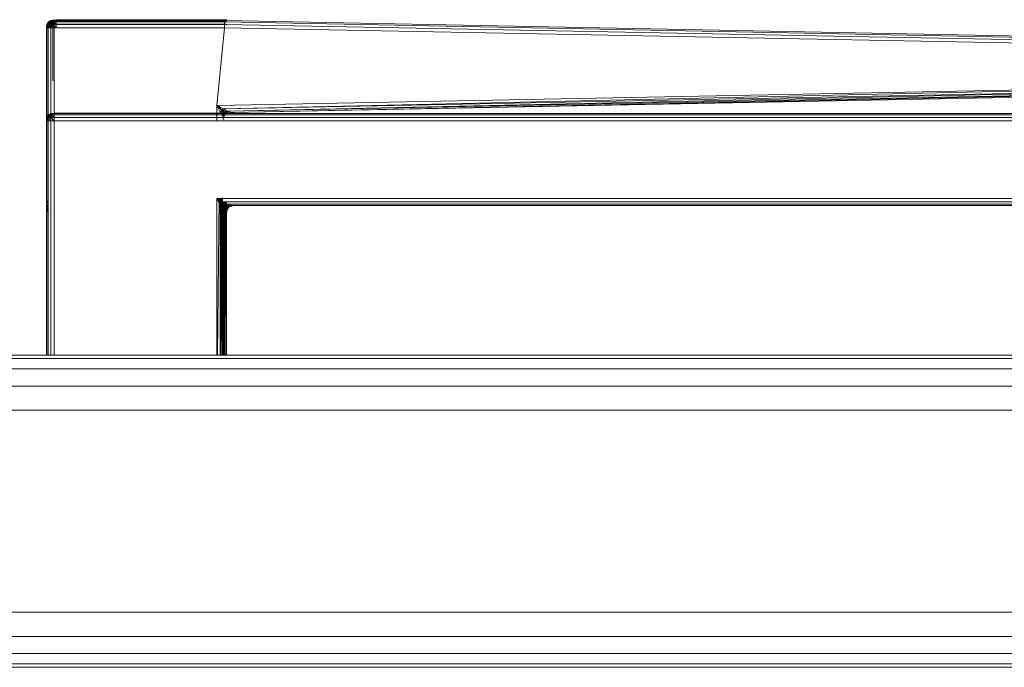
# Model space of a CAD drawing. Header units: millimetres. Extents: x 1 to 3476, y -521 to 159.
# Tile 50 of 130: x 1599 to 1677, y 108 to 159. Entities that reach past the tile are written whole.
import ezdxf

# ---------------------------------------------------------------- set-up
doc = ezdxf.new("R2010")
doc.units = ezdxf.units.MM
doc.layers.add('VG491211CA_dwg', color=8, linetype='Continuous', lineweight=9)

# ---------------------------------------------------------------- blocks, each defined once
blk = doc.blocks.new('VG491211CA_dwg-300031-Północ')
at = {"color": 18, "lineweight": 9}
for p, q in [((-305.491, 158.574), (-305.379, 158.762)), ((-305.379, 158.762), (-305.491, 158.574)), ((-305.491, 158.574), (-305.36, 158.743)), ((-305.491, 158.574), (-305.36, 158.743)), ((-305.454, 158.556), (-305.36, 158.743)), ((-305.36, 158.743), (-305.454, 158.556)), ((-305.454, 158.556), (-305.304, 158.687)), ((-305.454, 158.556), (-305.304, 158.687)), ((-305.191, 158.874), (-305.379, 158.762)), ((-305.379, 158.762), (-305.191, 158.874)), ((-305.379, 158.762), (-305.36, 158.743)), ((-305.36, 158.743), (-305.379, 158.762)), ((-305.191, 158.874), (-305.36, 158.743)), ((-305.191, 158.874), (-305.36, 158.743)), ((-305.173, 158.837), (-305.36, 158.743)), ((-305.36, 158.743), (-305.173, 158.837)), ((-305.36, 158.743), (-305.304, 158.687)), ((-305.304, 158.687), (-305.36, 158.743)), ((-305.304, 158.687), (-305.36, 158.518)), ((-305.304, 158.687), (-305.36, 158.518)), ((-305.328, 158.6), (-305.216, 158.788)), ((-305.216, 158.788), (-305.328, 158.6)), ((-305.328, 158.6), (-305.197, 158.769)), ((-305.328, 158.6), (-305.197, 158.769)), ((-305.173, 158.837), (-305.304, 158.687)), ((-305.173, 158.837), (-305.304, 158.687)), ((-305.135, 158.743), (-305.304, 158.687)), ((-305.304, 158.687), (-305.135, 158.743)), ((-305.173, 158.556), (-305.304, 158.687)), ((-305.173, 158.556), (-305.304, 158.687)), ((-305.291, 158.582), (-305.197, 158.769)), ((-305.197, 158.769), (-305.291, 158.582)), ((-305.291, 158.582), (-305.141, 158.713)), ((-305.291, 158.582), (-305.141, 158.713)), ((-305.028, 158.9), (-305.216, 158.788)), ((-305.216, 158.788), (-305.028, 158.9)), ((-305.216, 158.788), (-305.197, 158.769)), ((-305.197, 158.769), (-305.216, 158.788)), ((-305.028, 158.9), (-305.197, 158.769)), ((-305.028, 158.9), (-305.197, 158.769)), ((-305.009, 158.863), (-305.197, 158.769)), ((-305.197, 158.769), (-305.009, 158.863)), ((-305.197, 158.769), (-305.141, 158.713)), ((-305.141, 158.713), (-305.197, 158.769)), ((-305.141, 158.713), (-305.197, 158.544)), ((-305.197, 158.544), (-305.141, 158.713)), ((-304.929, 158.912), (-305.191, 158.874)), ((-305.191, 158.874), (-304.929, 158.912)), ((-305.173, 158.837), (-305.191, 158.874)), ((-305.191, 158.874), (-305.173, 158.837)), ((-304.929, 158.912), (-305.173, 158.837)), ((-304.929, 158.912), (-305.173, 158.837)), ((-304.929, 158.874), (-305.173, 158.837)), ((-305.173, 158.837), (-304.929, 158.874)), ((-305.135, 158.743), (-305.173, 158.837)), ((-305.173, 158.837), (-305.135, 158.743)), ((-305.173, 158.556), (-305.135, 158.743)), ((-305.135, 158.743), (-305.173, 158.556)), ((-305.009, 158.863), (-305.141, 158.713)), ((-305.009, 158.863), (-305.141, 158.713)), ((-305.141, 158.713), (-304.972, 158.769)), ((-304.972, 158.769), (-305.141, 158.713)), ((-305.009, 158.582), (-305.141, 158.713)), ((-305.009, 158.582), (-305.141, 158.713)), ((-304.929, 158.874), (-305.135, 158.743)), ((-304.929, 158.874), (-305.135, 158.743)), ((-304.929, 158.762), (-305.135, 158.743)), ((-305.135, 158.743), (-304.929, 158.762)), ((-304.929, 158.574), (-305.135, 158.743)), ((-304.929, 158.574), (-305.135, 158.743)), ((-304.766, 158.938), (-305.028, 158.9)), ((-305.028, 158.9), (-304.766, 158.938)), ((-305.009, 158.863), (-305.028, 158.9)), ((-305.028, 158.9), (-305.009, 158.863)), ((-304.766, 158.938), (-305.009, 158.863)), ((-304.766, 158.938), (-305.009, 158.863)), ((-304.766, 158.9), (-305.009, 158.863)), ((-305.009, 158.863), (-304.766, 158.9)), ((-304.972, 158.769), (-305.009, 158.863)), ((-305.009, 158.863), (-304.972, 158.769)), ((-304.972, 158.769), (-305.009, 158.582)), ((-305.009, 158.582), (-304.972, 158.769)), ((-304.766, 158.9), (-304.972, 158.769)), ((-304.766, 158.9), (-304.972, 158.769)), ((-304.972, 158.769), (-304.766, 158.788)), ((-304.766, 158.788), (-304.972, 158.769)), ((-304.766, 158.6), (-304.972, 158.769)), ((-304.766, 158.6), (-304.972, 158.769)), ((-304.929, 158.912), (-291.537, 158.912)), ((-304.929, 158.874), (-304.929, 158.912)), ((-291.537, 158.912), (-304.929, 158.912)), ((-304.929, 158.912), (-304.929, 158.874)), ((-304.929, 158.874), (-291.534, 158.874)), ((-304.929, 158.762), (-304.929, 158.874)), ((-291.534, 158.874), (-304.929, 158.874)), ((-304.929, 158.874), (-304.929, 158.762)), ((-291.532, 158.762), (-304.929, 158.762)), ((-304.929, 158.762), (-304.929, 158.574)), ((-304.929, 158.762), (-291.532, 158.762)), ((-304.929, 158.574), (-304.929, 158.762)), ((-304.766, 158.938), (-291.374, 158.938)), ((-304.766, 158.9), (-304.766, 158.938)), ((-291.374, 158.938), (-304.766, 158.938)), ((-304.766, 158.938), (-304.766, 158.9)), ((-304.766, 158.9), (-291.37, 158.9)), ((-304.766, 158.788), (-304.766, 158.9)), ((-304.766, 158.9), (-304.766, 158.788)), ((-291.37, 158.9), (-304.766, 158.9)), ((-304.766, 158.788), (-291.369, 158.788)), ((-304.766, 158.6), (-304.766, 158.788)), ((-291.369, 158.788), (-304.766, 158.788)), ((-304.766, 158.788), (-304.766, 158.6)), ((-291.534, 158.874), (-291.537, 158.912)), ((-291.537, 158.912), (-291.534, 158.874)), ((-291.534, 158.874), (-291.532, 158.762)), ((-213.917, 157.374), (-291.534, 158.874)), ((-291.532, 158.762), (-291.533, 158.574)), ((-213.917, 157.262), (-291.532, 158.762)), ((-291.37, 158.9), (-291.374, 158.938)), ((-291.374, 158.938), (-291.37, 158.9)), ((-305.529, 158.312), (-305.491, 158.574)), ((-305.491, 158.574), (-305.529, 158.312)), ((-305.529, 158.312), (-305.454, 158.556)), ((-305.529, 158.312), (-305.454, 158.556)), ((-305.529, 132.579), (-305.529, 158.312)), ((-305.529, 158.312), (-305.491, 158.312)), ((-305.529, 158.312), (-305.529, 132.579)), ((-305.491, 158.312), (-305.529, 158.312)), ((-305.454, 158.556), (-305.491, 158.574)), ((-305.491, 158.574), (-305.454, 158.556)), ((-305.491, 158.312), (-305.454, 158.556)), ((-305.454, 158.556), (-305.491, 158.312)), ((-305.491, 158.312), (-305.36, 158.518)), ((-305.491, 158.312), (-305.36, 158.518)), ((-305.491, 132.579), (-305.491, 158.312)), ((-305.491, 158.312), (-305.379, 158.312)), ((-305.491, 158.312), (-305.491, 132.579)), ((-305.379, 158.312), (-305.491, 158.312)), ((-305.36, 158.518), (-305.454, 158.556)), ((-305.454, 158.556), (-305.36, 158.518)), ((-305.36, 158.518), (-305.379, 158.312)), ((-305.36, 158.518), (-305.379, 158.312)), ((-305.191, 158.312), (-305.379, 158.312)), ((-305.379, 158.312), (-305.379, 132.579)), ((-305.366, 158.338), (-305.328, 158.6)), ((-305.328, 158.6), (-305.366, 158.338)), ((-305.366, 158.338), (-305.291, 158.582)), ((-305.366, 158.338), (-305.291, 158.582)), ((-305.36, 158.518), (-305.173, 158.556)), ((-305.173, 158.556), (-305.36, 158.518)), ((-305.191, 158.312), (-305.36, 158.518)), ((-305.191, 158.312), (-305.36, 158.518)), ((-305.291, 158.582), (-305.328, 158.6)), ((-305.328, 158.6), (-305.291, 158.582)), ((-305.328, 158.338), (-305.291, 158.582)), ((-305.291, 158.582), (-305.328, 158.338)), ((-305.328, 158.338), (-305.197, 158.544)), ((-305.328, 158.338), (-305.197, 158.544)), ((-305.197, 158.544), (-305.291, 158.582)), ((-305.291, 158.582), (-305.197, 158.544)), ((-305.197, 158.544), (-305.216, 158.338)), ((-305.216, 158.338), (-305.197, 158.544)), ((-305.009, 158.582), (-305.197, 158.544)), ((-305.197, 158.544), (-305.009, 158.582)), ((-305.028, 158.338), (-305.197, 158.544)), ((-305.028, 158.338), (-305.197, 158.544)), ((-305.191, 158.312), (-305.173, 158.556)), ((-305.173, 158.556), (-305.191, 158.312)), ((-305.191, 132.579), (-305.191, 158.312)), ((-304.929, 158.312), (-305.191, 158.312)), ((-305.173, 158.556), (-304.929, 158.574)), ((-304.929, 158.574), (-305.173, 158.556)), ((-304.929, 158.312), (-305.173, 158.556)), ((-304.929, 158.312), (-305.173, 158.556)), ((-305.009, 158.582), (-305.028, 158.338)), ((-305.028, 158.338), (-305.009, 158.582)), ((-305.028, 154.141), (-305.028, 158.338)), ((-304.766, 158.6), (-305.009, 158.582)), ((-305.009, 158.582), (-304.766, 158.6)), ((-304.766, 158.338), (-305.009, 158.582)), ((-304.766, 158.338), (-305.009, 158.582)), ((-304.929, 158.574), (-291.533, 158.574)), ((-304.929, 158.574), (-304.929, 158.312)), ((-291.533, 158.574), (-304.929, 158.574)), ((-304.929, 158.312), (-304.929, 158.574)), ((-304.929, 158.312), (-291.535, 158.312)), ((-304.929, 151.609), (-304.929, 158.312)), ((-291.369, 158.6), (-304.766, 158.6)), ((-304.766, 158.338), (-304.766, 158.6)), ((-304.766, 158.6), (-291.369, 158.6)), ((-304.766, 158.6), (-304.766, 158.338)), ((-291.535, 158.312), (-292.129, 152.197)), ((-291.533, 158.574), (-291.535, 158.312)), ((-291.535, 158.312), (-213.917, 156.812)), ((-291.533, 158.574), (-213.917, 157.074)), ((-213.917, 153.708), (-292.129, 152.197)), ((-213.917, 153.674), (-291.604, 151.945)), ((-213.917, 153.446), (-291.604, 151.945)), ((-213.917, 153.421), (-291.229, 151.764)), ((-213.917, 153.258), (-291.229, 151.764)), ((-291.004, 151.656), (-213.917, 153.243)), ((-291.004, 151.656), (-213.917, 153.146)), ((-291.604, 151.945), (-292.129, 152.197)), ((-292.129, 152.197), (-291.767, 151.842)), ((-292.129, 152.197), (-291.866, 151.677)), ((-292.129, 152.197), (-292.129, 151.004)), ((-291.921, 152.134), (-291.703, 151.703)), ((-291.866, 151.677), (-291.767, 151.842)), ((-291.767, 151.842), (-291.866, 151.677)), ((-291.767, 151.842), (-291.604, 151.945)), ((-291.604, 151.945), (-291.767, 151.842)), ((-291.641, 151.457), (-291.767, 151.842)), ((-291.767, 151.842), (-291.529, 151.609)), ((-291.379, 151.724), (-291.767, 151.842)), ((-291.767, 151.842), (-291.529, 151.609)), ((-291.767, 151.842), (-291.641, 151.457)), ((-291.304, 151.744), (-291.604, 151.945)), ((-291.304, 151.744), (-291.604, 151.945)), ((-291.478, 151.483), (-291.604, 151.868)), ((-291.604, 151.868), (-291.478, 151.483)), ((-291.379, 151.724), (-291.529, 151.609)), ((-291.529, 151.609), (-291.379, 151.724)), ((-291.379, 151.724), (-291.417, 151.498)), ((-291.417, 151.498), (-291.379, 151.724)), ((-291.379, 151.724), (-291.229, 151.614)), ((-291.379, 151.724), (-291.229, 151.614)), ((-291.216, 151.75), (-291.366, 151.635)), ((-291.366, 151.635), (-291.216, 151.75)), ((-291.304, 151.744), (-291.229, 151.614)), ((-291.229, 151.764), (-291.004, 151.656)), ((-305.529, 151.004), (-305.491, 151.266)), ((-305.491, 151.266), (-305.529, 151.004)), ((-305.529, 151.004), (-305.491, 151.266)), ((-305.491, 151.266), (-305.529, 151.004)), ((-305.529, 151.004), (-305.454, 151.247)), ((-305.529, 151.004), (-305.454, 151.247)), ((-305.529, 151.004), (-305.454, 151.247)), ((-305.529, 151.004), (-305.454, 151.247)), ((-305.529, 151.004), (-305.529, 144.3)), ((-305.491, 151.004), (-305.529, 151.004)), ((-305.529, 144.3), (-305.529, 151.004)), ((-305.529, 151.004), (-305.491, 151.004)), ((-305.529, 151.004), (-305.529, 144.3)), ((-305.491, 151.004), (-305.529, 151.004)), ((-305.529, 132.579), (-305.529, 151.004)), ((-305.529, 151.004), (-305.491, 151.004)), ((-305.491, 151.266), (-305.379, 151.454)), ((-305.379, 151.454), (-305.491, 151.266)), ((-305.491, 151.266), (-305.379, 151.454)), ((-305.379, 151.454), (-305.491, 151.266)), ((-305.491, 151.266), (-305.36, 151.435)), ((-305.491, 151.266), (-305.36, 151.435)), ((-305.491, 151.266), (-305.36, 151.435)), ((-305.491, 151.266), (-305.36, 151.435)), ((-305.454, 151.247), (-305.491, 151.266)), ((-305.491, 151.266), (-305.454, 151.247)), ((-305.454, 151.247), (-305.491, 151.266)), ((-305.491, 151.266), (-305.454, 151.247)), ((-305.491, 151.004), (-305.454, 151.247)), ((-305.454, 151.247), (-305.491, 151.004)), ((-305.491, 151.004), (-305.454, 151.247)), ((-305.454, 151.247), (-305.491, 151.004)), ((-305.491, 151.004), (-305.36, 151.21)), ((-305.491, 151.004), (-305.36, 151.21)), ((-305.491, 151.004), (-305.36, 151.21)), ((-305.491, 151.004), (-305.36, 151.21)), ((-305.491, 151.004), (-305.379, 151.004)), ((-305.491, 144.3), (-305.491, 151.004)), ((-305.491, 151.004), (-305.491, 144.563)), ((-305.379, 151.004), (-305.491, 151.004)), ((-305.491, 151.004), (-305.379, 151.004)), ((-305.491, 144.3), (-305.491, 151.004)), ((-305.491, 151.004), (-305.491, 144.3)), ((-305.379, 151.004), (-305.491, 151.004)), ((-305.454, 151.247), (-305.36, 151.435)), ((-305.36, 151.435), (-305.454, 151.247)), ((-305.454, 151.247), (-305.304, 151.379)), ((-305.454, 151.247), (-305.304, 151.379)), ((-305.36, 151.21), (-305.454, 151.247)), ((-305.454, 151.247), (-305.36, 151.21)), ((-305.191, 151.566), (-305.379, 151.454)), ((-305.379, 151.454), (-305.191, 151.566)), ((-305.379, 151.454), (-305.36, 151.435)), ((-305.36, 151.435), (-305.379, 151.454)), ((-305.36, 151.21), (-305.379, 151.004)), ((-305.36, 151.21), (-305.379, 151.004)), ((-305.379, 151.004), (-305.379, 144.3)), ((-305.191, 151.004), (-305.379, 151.004)), ((-305.379, 151.004), (-305.379, 144.3)), ((-305.379, 151.004), (-305.191, 151.004)), ((-305.191, 151.566), (-305.36, 151.435)), ((-305.191, 151.566), (-305.36, 151.435)), ((-305.173, 151.529), (-305.36, 151.435)), ((-305.36, 151.435), (-305.173, 151.529)), ((-305.36, 151.435), (-305.304, 151.379)), ((-305.304, 151.379), (-305.36, 151.435)), ((-305.304, 151.379), (-305.36, 151.21)), ((-305.304, 151.379), (-305.36, 151.21)), ((-305.36, 151.21), (-305.173, 151.247)), ((-305.173, 151.247), (-305.36, 151.21)), ((-305.191, 151.004), (-305.36, 151.21)), ((-305.191, 151.004), (-305.36, 151.21)), ((-305.173, 151.529), (-305.304, 151.379)), ((-305.173, 151.529), (-305.304, 151.379)), ((-305.135, 151.435), (-305.304, 151.379)), ((-305.304, 151.379), (-305.135, 151.435)), ((-305.173, 151.247), (-305.304, 151.379)), ((-305.173, 151.247), (-305.304, 151.379)), ((-304.929, 151.604), (-305.191, 151.566)), ((-305.191, 151.566), (-304.929, 151.604)), ((-305.173, 151.529), (-305.191, 151.566)), ((-305.191, 151.566), (-305.173, 151.529)), ((-305.191, 151.004), (-305.173, 151.247)), ((-305.173, 151.247), (-305.191, 151.004)), ((-305.191, 144.3), (-305.191, 151.004)), ((-304.929, 151.004), (-305.191, 151.004)), ((-305.191, 151.004), (-305.191, 144.3)), ((-305.191, 151.004), (-304.929, 151.004)), ((-304.929, 151.604), (-305.173, 151.529)), ((-304.929, 151.604), (-305.173, 151.529)), ((-304.929, 151.566), (-305.173, 151.529)), ((-305.173, 151.529), (-304.929, 151.566)), ((-305.135, 151.435), (-305.173, 151.529)), ((-305.173, 151.529), (-305.135, 151.435)), ((-305.173, 151.247), (-305.135, 151.435)), ((-305.135, 151.435), (-305.173, 151.247)), ((-305.173, 151.247), (-304.929, 151.266)), ((-304.929, 151.266), (-305.173, 151.247)), ((-304.929, 151.004), (-305.173, 151.247)), ((-304.929, 151.004), (-305.173, 151.247)), ((-304.929, 151.566), (-305.135, 151.435)), ((-304.929, 151.566), (-305.135, 151.435)), ((-304.929, 151.454), (-305.135, 151.435)), ((-305.135, 151.435), (-304.929, 151.454)), ((-304.929, 151.266), (-305.135, 151.435)), ((-304.929, 151.266), (-305.135, 151.435)), ((-304.929, 151.604), (-291.529, 151.604)), ((-304.929, 151.566), (-304.929, 151.604)), ((-304.929, 151.604), (-304.929, 151.566)), ((-291.529, 151.604), (-304.929, 151.604)), ((-304.929, 151.566), (-291.529, 151.566)), ((-304.929, 151.454), (-304.929, 151.566)), ((-291.529, 151.566), (-304.929, 151.566)), ((-304.929, 151.566), (-304.929, 151.454)), ((-291.529, 151.454), (-304.929, 151.454)), ((-304.929, 151.454), (-304.929, 151.266)), ((-304.929, 151.266), (-304.929, 151.454)), ((-304.929, 151.454), (-291.529, 151.454)), ((-304.929, 151.266), (-291.529, 151.266)), ((-304.929, 151.266), (-304.929, 151.004)), ((-291.529, 151.266), (-304.929, 151.266)), ((-304.929, 151.004), (-304.929, 151.266)), ((-304.929, 144.3), (-304.929, 151.004)), ((-304.929, 151.004), (-291.529, 151.004)), ((-291.921, 151.63), (-291.366, 151.63)), ((-291.921, 151.63), (-291.366, 151.63)), ((-291.66, 151.381), (-291.866, 151.677)), ((-291.641, 151.457), (-291.866, 151.677)), ((-291.66, 151.381), (-291.866, 151.677)), ((-291.66, 151.381), (-291.866, 151.677)), ((-291.566, 151.083), (-291.679, 151.306)), ((-291.679, 151.306), (-291.566, 151.083)), ((-291.66, 151.381), (-291.529, 151.309)), ((-291.66, 151.381), (-291.529, 151.309)), ((-291.529, 151.609), (-291.641, 151.457)), ((-291.641, 151.457), (-291.529, 151.609)), ((-291.641, 151.457), (-291.529, 151.309)), ((-291.641, 151.457), (-291.529, 151.309)), ((-215.079, 151.566), (-291.529, 151.566)), ((-291.529, 151.454), (-214.967, 151.454)), ((-291.529, 151.266), (-214.779, 151.266)), ((-291.529, 151.004), (-214.517, 151.004)), ((-291.004, 151.656), (-291.229, 151.614)), ((-291.229, 151.614), (-291.004, 151.656)), ((-291.229, 151.614), (-291.192, 151.578)), ((-291.192, 151.578), (-291.229, 151.614)), ((-291.004, 151.656), (-291.192, 151.578)), ((-291.192, 151.578), (-291.004, 151.656)), ((-290.929, 151.62), (-291.192, 151.578)), ((-291.192, 151.578), (-290.929, 151.62)), ((-291.066, 151.64), (-291.028, 151.604)), ((-291.028, 151.604), (-291.066, 151.64)), ((-290.766, 151.646), (-291.028, 151.604)), ((-291.028, 151.604), (-290.766, 151.646)), ((-291.004, 151.656), (-290.929, 151.62)), ((-290.929, 151.62), (-291.004, 151.656)), ((-291.604, 144.638), (-292.129, 144.9)), ((-292.129, 144.9), (-291.765, 144.537)), ((-292.129, 144.9), (-291.866, 144.375)), ((-214.517, 144.9), (-292.129, 144.9)), ((-292.129, 144.9), (-292.129, 132.579)), ((-291.945, 144.915), (-292.088, 132.579)), ((-291.703, 144.401), (-291.921, 144.836)), ((-291.921, 144.836), (-291.703, 144.401)), ((-291.866, 144.921), (-291.866, 132.579)), ((-291.782, 144.9), (-291.866, 137.597)), ((-291.733, 144.931), (-291.836, 132.579)), ((-291.836, 132.579), (-291.733, 144.931)), ((-291.703, 144.9), (-291.703, 132.579)), ((-291.679, 132.579), (-291.679, 144.936)), ((-291.679, 144.936), (-291.679, 132.579)), ((-305.491, 144.563), (-305.529, 144.3)), ((-305.529, 144.3), (-305.455, 144.3)), ((-305.529, 144.3), (-305.491, 144.038)), ((-305.529, 132.579), (-305.529, 144.3)), ((-305.529, 144.3), (-305.529, 132.579)), ((-305.529, 144.3), (-305.529, 132.579)), ((-305.379, 144.75), (-305.491, 144.563)), ((-305.491, 144.563), (-305.369, 144.486)), ((-305.491, 144.563), (-305.455, 144.3)), ((-305.455, 144.3), (-305.491, 144.038)), ((-305.491, 132.579), (-305.491, 144.3)), ((-305.491, 144.3), (-305.491, 132.579)), ((-305.491, 132.579), (-305.491, 144.3)), ((-305.491, 144.038), (-305.369, 144.115)), ((-305.491, 144.038), (-305.379, 143.85)), ((-305.491, 144.038), (-305.491, 132.579)), ((-305.379, 144.3), (-305.379, 132.579)), ((-305.379, 144.3), (-305.379, 132.579)), ((-305.191, 132.579), (-305.191, 144.3)), ((-305.191, 144.3), (-305.191, 132.579)), ((-304.929, 132.579), (-304.929, 144.3)), ((-291.921, 144.692), (-291.765, 144.537)), ((-291.921, 144.539), (-291.58, 144.413)), ((-291.866, 144.375), (-291.921, 144.484)), ((-291.921, 144.296), (-291.689, 144.28)), ((-291.866, 144.375), (-291.765, 144.537)), ((-291.765, 144.537), (-291.866, 144.375)), ((-291.66, 144.075), (-291.866, 144.375)), ((-291.641, 144.15), (-291.866, 144.375)), ((-291.866, 144.375), (-291.866, 132.579)), ((-291.66, 144.075), (-291.866, 144.375)), ((-291.866, 132.579), (-291.866, 144.375)), ((-291.66, 144.075), (-291.866, 144.375)), ((-291.858, 144.075), (-291.723, 144)), ((-291.728, 144.3), (-291.84, 144.15)), ((-291.612, 144.188), (-291.84, 144.15)), ((-291.84, 144.15), (-291.723, 144)), ((-291.689, 144.28), (-291.815, 144.015)), ((-291.815, 144.015), (-291.643, 144.021)), ((-291.815, 144.015), (-291.68, 143.7)), ((-291.58, 144.413), (-291.809, 144.638)), ((-291.504, 144.432), (-291.809, 144.638)), ((-291.521, 144.48), (-291.801, 144.6)), ((-291.801, 144.6), (-291.689, 144.28)), ((-291.765, 144.537), (-291.604, 144.638)), ((-291.604, 144.638), (-291.765, 144.537)), ((-291.641, 144.15), (-291.765, 144.537)), ((-291.765, 144.537), (-291.529, 144.3)), ((-291.379, 144.413), (-291.765, 144.537)), ((-291.765, 144.537), (-291.529, 144.3)), ((-291.765, 144.537), (-291.641, 144.15)), ((-291.723, 144), (-291.76, 143.775)), ((-291.58, 144.413), (-291.728, 144.3)), ((-291.728, 144.3), (-291.612, 144.188)), ((-291.612, 144.188), (-291.723, 144)), ((-291.568, 144.15), (-291.723, 144)), ((-291.681, 143.963), (-291.723, 144)), ((-291.497, 144.101), (-291.703, 144.401)), ((-291.497, 144.101), (-291.703, 144.401)), ((-291.478, 144.176), (-291.703, 144.401)), ((-291.478, 144.176), (-291.703, 144.401)), ((-291.497, 144.101), (-291.703, 144.401)), ((-291.497, 144.101), (-291.703, 144.401)), ((-291.703, 132.579), (-291.703, 144.401)), ((-291.497, 144.101), (-291.703, 144.401)), ((-291.703, 144.401), (-291.703, 132.579)), ((-291.497, 144.101), (-291.703, 144.401)), ((-291.521, 144.48), (-291.689, 144.28)), ((-291.689, 144.28), (-291.532, 144.242)), ((-291.689, 144.28), (-291.643, 144.021)), ((-291.681, 143.963), (-291.568, 144.15)), ((-291.643, 144.021), (-291.68, 143.7)), ((-291.68, 143.7), (-291.531, 143.984)), ((-291.679, 132.579), (-291.679, 144)), ((-291.679, 144), (-291.679, 132.579)), ((-291.566, 143.775), (-291.679, 144)), ((-291.679, 144), (-291.566, 143.775)), ((-291.673, 132.579), (-291.572, 144.638)), ((-291.572, 144.638), (-291.673, 132.579)), ((-291.661, 132.579), (-291.599, 144.638)), ((-291.599, 144.638), (-291.661, 132.579)), ((-291.66, 144.075), (-291.529, 144)), ((-291.66, 144.075), (-291.529, 144)), ((-291.532, 144.242), (-291.643, 144.021)), ((-291.643, 144.021), (-291.531, 143.984)), ((-291.529, 144.3), (-291.641, 144.15)), ((-291.641, 144.15), (-291.529, 144.3)), ((-291.641, 144.15), (-291.416, 144.188)), ((-291.416, 144.188), (-291.641, 144.15)), ((-291.641, 144.15), (-291.529, 144)), ((-291.641, 144.15), (-291.529, 144)), ((-291.58, 144.413), (-291.612, 144.188)), ((-291.424, 144.3), (-291.612, 144.188)), ((-291.612, 144.188), (-291.568, 144.15)), ((-291.304, 144.431), (-291.604, 144.638)), ((-214.779, 144.638), (-291.604, 144.638)), ((-291.304, 144.431), (-291.604, 144.638)), ((-291.478, 144.176), (-291.602, 144.563)), ((-291.478, 144.176), (-291.602, 144.563)), ((-291.602, 144.563), (-291.478, 144.176)), ((-291.602, 144.563), (-291.478, 144.176)), ((-291.58, 144.413), (-291.424, 144.3)), ((-291.424, 144.3), (-291.568, 144.15)), ((-291.568, 144.15), (-291.38, 144.263)), ((-291.568, 144.15), (-291.389, 144.15)), ((-291.499, 143.963), (-291.568, 144.15)), ((-291.568, 143.7), (-291.531, 143.984)), ((-291.566, 132.579), (-291.566, 144.638)), ((-291.566, 144.638), (-291.566, 132.579)), ((-291.566, 143.775), (-291.529, 144)), ((-291.529, 144), (-291.566, 143.775)), ((-291.521, 144.48), (-291.532, 144.242)), ((-291.532, 144.242), (-291.333, 144.397)), ((-291.531, 143.984), (-291.532, 144.242)), ((-291.419, 144.18), (-291.532, 144.242)), ((-291.531, 143.984), (-291.419, 144.18)), ((-291.531, 143.984), (-291.389, 144.15)), ((-291.531, 143.984), (-291.499, 143.963)), ((-291.529, 132.579), (-291.529, 144.638)), ((-291.529, 144.638), (-291.529, 132.579)), ((-291.379, 144.413), (-291.529, 144.3)), ((-291.529, 144.3), (-291.379, 144.413)), ((-291.416, 144.188), (-291.529, 144.3)), ((-291.529, 144.3), (-291.416, 144.188)), ((-291.529, 144), (-291.416, 144.188)), ((-291.416, 144.188), (-291.529, 144)), ((-291.529, 144), (-291.379, 144.15)), ((-291.379, 144.15), (-291.529, 144)), ((-291.529, 144), (-291.491, 143.963)), ((-291.491, 143.963), (-291.529, 144)), ((-291.516, 144.638), (-291.516, 132.579)), ((-291.516, 144.638), (-291.516, 132.579)), ((-291.516, 144.026), (-291.516, 132.579)), ((-291.403, 143.801), (-291.516, 144.026)), ((-291.516, 144.026), (-291.516, 132.579)), ((-291.516, 144.026), (-291.403, 143.801)), ((-291.516, 144.026), (-291.516, 132.579)), ((-291.403, 143.801), (-291.516, 144.026)), ((-291.516, 144.026), (-291.516, 132.579)), ((-291.516, 144.026), (-291.403, 143.801)), ((-291.504, 144.432), (-291.424, 144.3)), ((-291.389, 144.15), (-291.499, 143.963)), ((-291.498, 132.579), (-291.436, 144.638)), ((-291.436, 144.638), (-291.498, 132.579)), ((-291.497, 144.101), (-291.366, 144.026)), ((-291.497, 144.101), (-291.366, 144.026)), ((-291.497, 144.101), (-291.366, 144.026)), ((-291.497, 144.101), (-291.366, 144.026)), ((-291.491, 143.963), (-291.379, 144.15)), ((-291.379, 144.15), (-291.491, 143.963)), ((-291.366, 144.326), (-291.478, 144.176)), ((-291.366, 144.326), (-291.478, 144.176)), ((-291.478, 144.176), (-291.366, 144.326)), ((-291.478, 144.176), (-291.366, 144.326)), ((-291.478, 144.176), (-291.253, 144.214)), ((-291.253, 144.214), (-291.478, 144.176)), ((-291.478, 144.176), (-291.253, 144.214)), ((-291.253, 144.214), (-291.478, 144.176)), ((-291.478, 144.176), (-291.366, 144.026)), ((-291.478, 144.176), (-291.366, 144.026)), ((-291.478, 144.176), (-291.366, 144.026)), ((-291.478, 144.176), (-291.366, 144.026)), ((-291.199, 144.338), (-291.429, 144.45)), ((-291.199, 144.338), (-291.424, 144.3)), ((-291.424, 144.3), (-291.38, 144.263)), ((-291.419, 144.18), (-291.333, 144.397)), ((-291.419, 144.18), (-291.227, 144.303)), ((-291.204, 144.263), (-291.419, 144.18)), ((-291.389, 144.15), (-291.419, 144.18)), ((-291.379, 144.413), (-291.416, 144.188)), ((-291.416, 144.188), (-291.379, 144.413)), ((-291.229, 144.3), (-291.416, 144.188)), ((-291.416, 144.188), (-291.229, 144.3)), ((-291.379, 144.15), (-291.416, 144.188)), ((-291.416, 144.188), (-291.379, 144.15)), ((-291.403, 132.579), (-291.403, 144.638)), ((-291.403, 144.638), (-291.403, 132.579)), ((-291.403, 143.801), (-291.366, 144.026)), ((-291.366, 144.026), (-291.403, 143.801)), ((-291.403, 143.801), (-291.366, 144.026)), ((-291.366, 144.026), (-291.403, 143.801)), ((-291.403, 143.801), (-291.328, 143.989)), ((-291.328, 143.989), (-291.403, 143.801)), ((-291.403, 143.801), (-291.328, 143.989)), ((-291.328, 143.989), (-291.403, 143.801)), ((-291.38, 144.263), (-291.389, 144.15)), ((-291.204, 144.263), (-291.389, 144.15)), ((-291.199, 144.338), (-291.38, 144.263)), ((-291.38, 144.263), (-291.117, 144.3)), ((-291.38, 144.263), (-291.204, 144.263)), ((-291.379, 144.413), (-291.229, 144.3)), ((-291.379, 144.413), (-291.229, 144.3)), ((-291.229, 144.3), (-291.379, 144.15)), ((-291.379, 144.15), (-291.229, 144.3)), ((-291.191, 144.263), (-291.379, 144.15)), ((-291.379, 144.15), (-291.191, 144.263)), ((-291.366, 132.579), (-291.366, 144.639)), ((-291.366, 144.639), (-291.366, 132.579)), ((-291.216, 144.439), (-291.366, 144.326)), ((-291.216, 144.439), (-291.366, 144.326)), ((-291.366, 144.326), (-291.216, 144.439)), ((-291.366, 144.326), (-291.216, 144.439)), ((-291.253, 144.214), (-291.366, 144.326)), ((-291.366, 144.326), (-291.253, 144.214)), ((-291.253, 144.214), (-291.366, 144.326)), ((-291.366, 144.326), (-291.253, 144.214)), ((-291.366, 144.026), (-291.253, 144.214)), ((-291.253, 144.214), (-291.366, 144.026)), ((-291.366, 144.026), (-291.253, 144.214)), ((-291.253, 144.214), (-291.366, 144.026)), ((-291.366, 144.026), (-291.216, 144.176)), ((-291.216, 144.176), (-291.366, 144.026)), ((-291.366, 144.026), (-291.216, 144.176)), ((-291.216, 144.176), (-291.366, 144.026)), ((-291.366, 144.026), (-291.328, 143.989)), ((-291.328, 143.989), (-291.366, 144.026)), ((-291.366, 144.026), (-291.328, 143.989)), ((-291.328, 143.989), (-291.366, 144.026)), ((-291.366, 143.726), (-291.328, 143.989)), ((-291.328, 143.989), (-291.366, 143.726)), ((-291.366, 143.726), (-291.328, 143.989)), ((-291.328, 143.989), (-291.366, 143.726)), ((-291.227, 144.303), (-291.333, 144.397)), ((-291.328, 143.989), (-291.216, 144.176)), ((-291.216, 144.176), (-291.328, 143.989)), ((-291.328, 143.989), (-291.216, 144.176)), ((-291.216, 144.176), (-291.328, 143.989)), ((-291.304, 144.431), (-291.229, 144.3)), ((-291.066, 144.326), (-291.253, 144.214)), ((-291.253, 144.214), (-291.066, 144.326)), ((-291.066, 144.326), (-291.253, 144.214)), ((-291.253, 144.214), (-291.066, 144.326)), ((-291.216, 144.176), (-291.253, 144.214)), ((-291.253, 144.214), (-291.216, 144.176)), ((-291.216, 144.176), (-291.253, 144.214)), ((-291.253, 144.214), (-291.216, 144.176)), ((-214.967, 144.45), (-291.229, 144.45)), ((-291.229, 144.45), (-291.004, 144.338)), ((-291.004, 144.338), (-291.229, 144.3)), ((-291.229, 144.3), (-291.004, 144.338)), ((-291.229, 144.3), (-291.191, 144.263)), ((-291.191, 144.263), (-291.229, 144.3)), ((-291.204, 144.263), (-291.227, 144.303)), ((-291.066, 144.326), (-291.216, 144.176)), ((-291.216, 144.176), (-291.066, 144.326)), ((-291.066, 144.326), (-291.216, 144.176)), ((-291.216, 144.176), (-291.066, 144.326)), ((-291.028, 144.289), (-291.216, 144.176)), ((-291.216, 144.176), (-291.028, 144.289)), ((-291.028, 144.289), (-291.216, 144.176)), ((-291.216, 144.176), (-291.028, 144.289)), ((-291.204, 144.263), (-290.975, 144.338)), ((-290.942, 144.3), (-291.204, 144.263)), ((-291.117, 144.3), (-291.199, 144.338)), ((-291.004, 144.338), (-291.191, 144.263)), ((-291.191, 144.263), (-291.004, 144.338)), ((-290.929, 144.3), (-291.191, 144.263)), ((-291.191, 144.263), (-290.929, 144.3)), ((-291.117, 144.3), (-290.942, 144.3)), ((-291.066, 144.326), (-291.028, 144.289)), ((-291.028, 144.289), (-291.066, 144.326)), ((-291.066, 144.326), (-291.028, 144.289)), ((-291.028, 144.289), (-291.066, 144.326)), ((-291.004, 144.338), (-215.079, 144.338)), ((-291.004, 144.338), (-290.929, 144.3)), ((-290.929, 144.3), (-291.004, 144.338)), ((-290.975, 144.338), (-290.942, 144.3)), ((-291.68, 143.7), (-291.867, 143.7)), ((-291.866, 143.686), (-291.727, 132.579)), ((-291.73, 132.579), (-291.866, 143.261)), ((-291.681, 143.963), (-291.76, 143.775)), ((-291.76, 143.775), (-291.702, 132.579)), ((-291.76, 143.775), (-291.615, 132.579)), ((-291.76, 143.775), (-291.72, 143.7)), ((-291.72, 143.7), (-291.681, 143.963)), ((-291.532, 143.7), (-291.72, 143.7)), ((-291.72, 143.7), (-291.605, 132.579)), ((-291.72, 143.7), (-291.573, 132.579)), ((-291.499, 143.963), (-291.681, 143.963)), ((-291.532, 143.7), (-291.681, 143.963)), ((-291.68, 143.7), (-291.681, 132.579)), ((-291.598, 132.579), (-291.68, 143.7)), ((-291.568, 143.7), (-291.68, 143.7)), ((-291.571, 132.579), (-291.568, 143.7)), ((-291.568, 143.7), (-291.499, 143.963)), ((-291.546, 132.579), (-291.568, 143.7)), ((-291.532, 143.7), (-291.568, 143.7)), ((-291.566, 143.775), (-291.491, 143.963)), ((-291.491, 143.963), (-291.566, 143.775)), ((-291.566, 132.579), (-291.566, 143.775)), ((-291.529, 143.7), (-291.566, 143.775)), ((-291.566, 143.775), (-291.566, 132.579)), ((-291.566, 143.775), (-291.529, 143.7)), ((-291.537, 132.579), (-291.532, 143.7)), ((-291.499, 143.963), (-291.532, 143.7)), ((-291.528, 132.579), (-291.532, 143.7)), ((-291.529, 143.7), (-291.491, 143.963)), ((-291.491, 143.963), (-291.529, 143.7)), ((-291.529, 132.579), (-291.529, 143.7)), ((-291.529, 143.7), (-291.529, 132.579)), ((-291.403, 132.579), (-291.403, 143.801)), ((-291.366, 143.726), (-291.403, 143.801)), ((-291.403, 143.801), (-291.403, 132.579)), ((-291.403, 143.801), (-291.366, 143.726)), ((-291.403, 132.579), (-291.403, 143.801)), ((-291.366, 143.726), (-291.403, 143.801)), ((-291.403, 143.801), (-291.403, 132.579)), ((-291.403, 143.801), (-291.366, 143.726)), ((-291.366, 132.579), (-291.366, 143.726)), ((-291.366, 143.726), (-291.366, 132.579)), ((-291.366, 132.579), (-291.366, 143.726)), ((-291.366, 143.726), (-291.366, 132.579)), ((-5.067, 132.579), (-903.786, 132.579)), ((-5.067, 132.309), (-903.786, 132.309)), ((-903.786, 131.499), (-5.067, 131.499)), ((-903.786, 130.149), (-5.067, 130.149)), ((-903.786, 128.259), (-5.067, 128.259)), ((-5.067, 112.381), (-903.786, 112.381)), ((-5.067, 110.491), (-903.786, 110.491)), ((-903.786, 109.141), (-5.067, 109.141)), ((-903.786, 108.331), (-5.067, 108.331)), ((-903.786, 108.061), (-5.067, 108.061))]:
    blk.add_line(p, q, dxfattribs=at)

msp = doc.modelspace()

# ---------------------------------------------------------------- block references
at = {"layer": 'VG491211CA_dwg', "color": 18}
msp.add_blockref('VG491211CA_dwg-300031-Północ', (1906.949, 0), dxfattribs=at)

doc.saveas('drawing.dxf')
